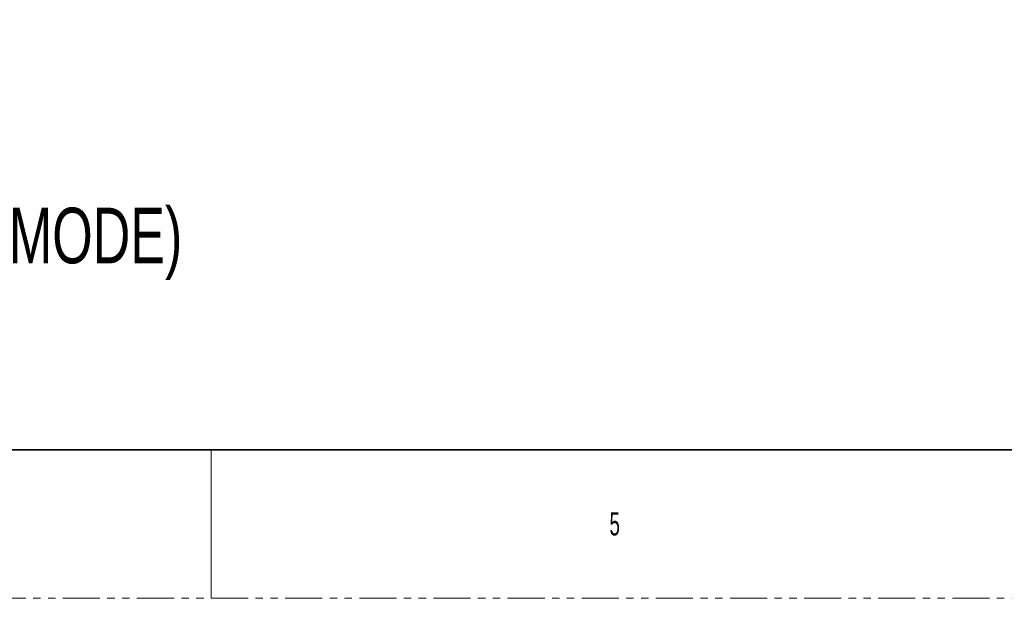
# Model space of a CAD drawing. Header units: millimetres. Extents: x 0 to 1118, y 0 to 864.
# Tile 25 of 256: x 386 to 555, y 0 to 99. Entities that reach past the tile are written whole.
import ezdxf

# ---------------------------------------------------------------- set-up
doc = ezdxf.new("R2010")
doc.units = ezdxf.units.MM
doc.linetypes.add('PHANTOM', pattern=[12.7, 6.35, -1.27, 1.27, -1.27, 1.27, -1.27])
doc.styles.add('SLDTEXTSTYLE0', font='TXT', dxfattribs={"width": 0.7})
doc.styles.add('SLDTEXTSTYLE3', font='TXT', dxfattribs={"width": 0.6})

# ---------------------------------------------------------------- blocks, each defined once
blk = doc.blocks.new('SW_NOTE_0')
at = {"color": 0, "linetype": 'Continuous', "lineweight": 0, "char_height": 9.525, "attachment_point": 1, "style": 'SLDTEXTSTYLE0'}
for s, insert in [('MAX. POWER REQUIREMENTS: 100-240V~ 6.8A. 50/60Hz, 610W', (0, -34.82)), ('STANBY POWER CONSUMPTION: MAX. 0.5W(WAKE UP FROM DEEP SLEEP MODE)', (0, -66.22))]:
    blk.add_mtext(s, dxfattribs=dict(at, insert=insert))

msp = doc.modelspace()

# ---------------------------------------------------------------- linework, layer by layer
at = {"color": 7, "linetype": 'Continuous', "lineweight": 35}
msp.add_line((12.7, 25.4), (1104.9, 25.4), dxfattribs=at)
at = {"color": 7, "linetype": 'Continuous', "lineweight": 18}
msp.add_line((419.1, 25.4), (419.1, 0), dxfattribs=at)
at = {"color": 7, "linetype": 'PHANTOM', "lineweight": 18}
msp.add_line((0, 0), (1117.6, 0), dxfattribs=at)

# ---------------------------------------------------------------- block references
at = {"color": 7, "linetype": 'Continuous', "lineweight": 0}
msp.add_blockref('SW_NOTE_0', (59.9621, 133.0997), dxfattribs=at)

# ---------------------------------------------------------------- texts
at = {"color": 7, "linetype": 'Continuous', "lineweight": 0, "insert": (487.3625, 14.7292), "char_height": 3.9688, "attachment_point": 1, "style": 'SLDTEXTSTYLE3'}
msp.add_mtext('5', dxfattribs=at)

doc.saveas('drawing.dxf')
